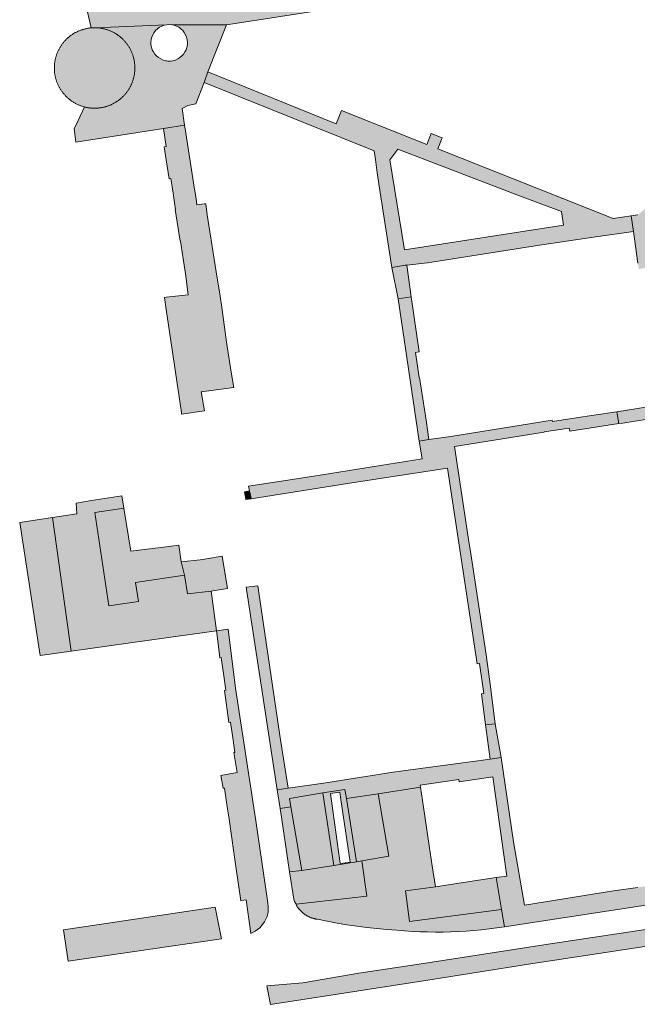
# Model space of a CAD drawing. Extents: x 97094 to 109644, y 463509 to 471969.
# Tile 208 of 256: x 102978 to 103070, y 468722 to 468869. Entities that reach past the tile are written whole.
import ezdxf

# ---------------------------------------------------------------- set-up
doc = ezdxf.new("R2010")
doc.units = 0
doc.layers.add('109 Onkruidbestrijding elementen', color=6, linetype='Continuous', lineweight=20, true_color=0xff00ff)

msp = doc.modelspace()

# ---------------------------------------------------------------- hatches: boundary and pattern name
at = {"layer": '109 Onkruidbestrijding elementen', "true_color": 0xff00ff}
for points in [[(103075.07, 468870.66), (103078.53, 468846.41), (103070.28, 468839.82), (103069.28, 468839.67), (103069.62, 468837.36), (103070.29, 468832.62), (103070.42, 468831.74), (103073.53, 468832.25), (103077.09, 468832.73), (103076.94, 468833.73), (103073.39, 468832.99), (103073.15, 468834.48), (103081.58, 468845.74), (103098.25, 468842.82), (103099.13, 468836.61), (103090.7, 468835.55), (103090.83, 468834.68), (103096.25, 468835.46), (103098.85, 468835.84), (103099.2, 468835.91), (103100.58, 468836.19), (103099.72, 468840.89), (103117.82, 468843.34), (103121.68, 468843.86), (103127.44, 468844.64), (103127.05, 468847.26), (103106.43, 468844.26), (103106.01, 468847.1), (103105.09, 468853.64), (103103.7, 468853.44), (103103.44, 468853.4), (103104.73, 468843.98), (103081.28, 468848.08), (103081.02, 468850.32), (103080.7, 468852.53), (103079.72, 468858.96), (103079.42, 468861.05), (103079.1, 468863.23), (103078.38, 468869.6), (103078.06, 468871.84), (103077.74, 468874.07), (103075.63, 468887.35), (103072.41, 468886.42), (103069.64, 468885.97), (103069.98, 468883.73), (103072.72, 468884.16), (103073.11, 468884.22), (103073.24, 468883.28), (103074.39, 468875.41), (103074.83, 468872.34), (103075.07, 468870.66)], [(103031.22, 468876.69), (103031.1, 468877.64), (103043.92, 468879.56), (103069.98, 468883.73), (103069.64, 468885.97), (103067.09, 468885.55), (103046.06, 468882.31), (103029.2, 468879.68), (103026.04, 468879.19), (103026.62, 468875.17), (103026.48, 468875.15), (103026.66, 468874.18), (103023.88, 468873.79), (103002.82, 468870.75), (103002.07, 468875.15), (103000, 468874.82), (102987.61, 468872.88), (102988.07, 468870.91), (102988.82, 468867.69), (102988.95, 468867.7), (102989.09, 468867.71), (102989.22, 468867.71), (102989.35, 468867.71), (103000.03, 468868.16), (103000.06, 468868.16), (103000.44, 468868.19), (103000.82, 468868.16), (103001.01, 468868.12), (103008.99, 468868.13), (103031.84, 468871.66), (103031.65, 468873.18), (103031.22, 468876.69)], [(102986.86, 468853.89), (102986.27, 468852.64), (102986.52, 468850.67), (102999.59, 468852.68), (103002.74, 468853.18), (103002.38, 468855.69), (103003.22, 468856.12), (103004.4, 468856.36), (103005.65, 468859.55), (103006.23, 468861.12), (103008.99, 468868.13), (103001.01, 468868.12), (103001.19, 468868.08), (103001.55, 468867.95), (103001.89, 468867.78), (103002.2, 468867.55), (103002.47, 468867.29), (103002.7, 468866.99), (103002.89, 468866.66), (103003.04, 468866.3), (103003.13, 468865.93), (103003.17, 468865.56), (103003.16, 468865.18), (103003.09, 468864.8), (103002.97, 468864.44), (103002.8, 468864.1), (103002.59, 468863.78), (103002.34, 468863.5), (103002.05, 468863.25), (103001.72, 468863.05), (103001.38, 468862.9), (103001.01, 468862.79), (103000.63, 468862.74), (103000.25, 468862.74), (103000.03, 468862.78), (102999.9, 468862.79), (102999.53, 468862.9), (102999.18, 468863.05), (102998.85, 468863.26), (102998.56, 468863.5), (102998.3, 468863.78), (102998.09, 468864.1), (102997.92, 468864.44), (102997.8, 468864.8), (102997.73, 468865.18), (102997.72, 468865.56), (102997.76, 468865.94), (102997.85, 468866.31), (102997.99, 468866.66), (102998.19, 468866.99), (102998.42, 468867.29), (102998.7, 468867.56), (102999.01, 468867.78), (102999.35, 468867.96), (102999.72, 468868.09), (103000.03, 468868.16), (102989.35, 468867.71), (102989.45, 468867.71), (102989.55, 468867.71), (102989.65, 468867.7), (102989.75, 468867.7), (102989.84, 468867.69), (102989.94, 468867.68), (102990.04, 468867.67), (102990.14, 468867.66), (102990.24, 468867.64), (102990.34, 468867.63), (102990.43, 468867.61), (102990.53, 468867.59), (102990.63, 468867.57), (102990.72, 468867.55), (102990.82, 468867.53), (102990.91, 468867.5), (102991.01, 468867.47), (102991.1, 468867.45), (102991.2, 468867.42), (102991.29, 468867.38), (102991.39, 468867.35), (102991.48, 468867.32), (102991.57, 468867.28), (102991.66, 468867.24), (102991.75, 468867.2), (102991.84, 468867.16), (102991.93, 468867.12), (102992.02, 468867.08), (102992.11, 468867.03), (102992.2, 468866.99), (102992.28, 468866.94), (102992.37, 468866.89), (102992.45, 468866.84), (102992.54, 468866.79), (102992.62, 468866.73), (102992.7, 468866.68), (102992.78, 468866.62), (102992.86, 468866.56), (102992.94, 468866.51), (102993.02, 468866.45), (102993.1, 468866.38), (102993.18, 468866.32), (102993.25, 468866.26), (102993.33, 468866.19), (102993.4, 468866.13), (102993.47, 468866.06), (102993.54, 468865.99), (102993.61, 468865.92), (102993.68, 468865.85), (102993.75, 468865.78), (102993.82, 468865.7), (102993.88, 468865.63), (102993.94, 468865.55), (102994.01, 468865.48), (102994.07, 468865.4), (102994.13, 468865.32), (102994.19, 468865.24), (102994.25, 468865.16), (102994.3, 468865.08), (102994.36, 468865), (102994.41, 468864.91), (102994.46, 468864.83), (102994.51, 468864.74), (102994.56, 468864.66), (102994.61, 468864.57), (102994.66, 468864.48), (102994.7, 468864.4), (102994.74, 468864.31), (102994.79, 468864.22), (102994.83, 468864.13), (102994.87, 468864.04), (102994.9, 468863.95), (102994.94, 468863.85), (102994.97, 468863.76), (102995.01, 468863.67), (102995.04, 468863.57), (102995.07, 468863.48), (102995.1, 468863.39), (102995.12, 468863.29), (102995.15, 468863.19), (102995.17, 468863.1), (102995.19, 468863), (102995.21, 468862.91), (102995.23, 468862.81), (102995.25, 468862.71), (102995.27, 468862.61), (102995.28, 468862.52), (102995.29, 468862.42), (102995.3, 468862.32), (102995.31, 468862.22), (102995.32, 468862.12), (102995.33, 468862.02), (102995.33, 468861.92), (102995.33, 468861.83), (102995.33, 468861.73), (102995.33, 468861.63), (102995.33, 468861.53), (102995.33, 468861.43), (102995.32, 468861.33), (102995.32, 468861.23), (102995.31, 468861.13), (102995.3, 468861.04), (102995.28, 468860.94), (102995.27, 468860.84), (102995.26, 468860.74), (102995.24, 468860.64), (102995.22, 468860.55), (102995.2, 468860.45), (102995.18, 468860.35), (102995.16, 468860.26), (102995.13, 468860.16), (102995.1, 468860.07), (102995.08, 468859.97), (102995.05, 468859.88), (102995.02, 468859.78), (102994.98, 468859.69), (102994.95, 468859.6), (102994.91, 468859.51), (102994.88, 468859.41), (102994.84, 468859.32), (102994.8, 468859.23), (102994.76, 468859.14), (102994.71, 468859.05), (102994.67, 468858.97), (102994.62, 468858.88), (102994.57, 468858.79), (102994.53, 468858.7), (102994.48, 468858.62), (102994.42, 468858.54), (102994.37, 468858.45), (102994.32, 468858.37), (102994.26, 468858.29), (102994.2, 468858.21), (102994.14, 468858.13), (102994.08, 468858.05), (102994.02, 468857.97), (102993.96, 468857.89), (102993.9, 468857.82), (102993.83, 468857.74), (102993.77, 468857.67), (102993.7, 468857.6), (102993.63, 468857.53), (102993.56, 468857.46), (102993.49, 468857.39), (102993.42, 468857.32), (102993.35, 468857.25), (102993.27, 468857.19), (102993.2, 468857.12), (102993.12, 468857.06), (102993.04, 468857), (102992.97, 468856.94), (102992.89, 468856.88), (102992.81, 468856.82), (102992.72, 468856.76), (102992.64, 468856.71), (102992.56, 468856.65), (102992.48, 468856.6), (102992.39, 468856.55), (102992.31, 468856.5), (102992.22, 468856.45), (102992.13, 468856.41), (102992.04, 468856.36), (102991.96, 468856.32), (102991.87, 468856.27), (102991.78, 468856.23), (102991.69, 468856.19), (102991.59, 468856.16), (102991.5, 468856.12), (102991.41, 468856.08), (102991.32, 468856.05), (102991.22, 468856.02), (102991.13, 468855.99), (102991.03, 468855.96), (102990.94, 468855.93), (102990.84, 468855.91), (102990.75, 468855.88), (102990.65, 468855.86), (102990.56, 468855.84), (102990.46, 468855.82), (102990.36, 468855.8), (102990.26, 468855.79), (102990.17, 468855.77), (102990.07, 468855.76), (102989.97, 468855.75), (102989.87, 468855.74), (102989.77, 468855.73), (102989.67, 468855.72), (102989.58, 468855.72), (102989.48, 468855.72), (102989.38, 468855.71), (102989.28, 468855.71), (102989.18, 468855.72), (102989.08, 468855.72), (102988.98, 468855.72), (102988.88, 468855.73), (102988.78, 468855.74), (102988.69, 468855.75), (102988.59, 468855.76), (102988.49, 468855.77), (102988.39, 468855.79), (102988.29, 468855.8), (102988.2, 468855.82), (102988.1, 468855.84), (102988, 468855.86), (102987.91, 468855.89), (102987.81, 468855.91), (102986.86, 468853.89)], [(102986.79, 468856.28), (102986.88, 468856.24), (102986.98, 468856.19), (102987.09, 468856.15), (102987.19, 468856.11), (102987.29, 468856.07), (102987.39, 468856.04), (102987.5, 468856), (102987.6, 468855.97), (102987.71, 468855.94), (102987.81, 468855.91), (102987.91, 468855.89), (102988, 468855.86), (102988.1, 468855.84), (102988.2, 468855.82), (102988.29, 468855.8), (102988.39, 468855.79), (102988.49, 468855.77), (102988.59, 468855.76), (102988.69, 468855.75), (102988.78, 468855.74), (102988.88, 468855.73), (102988.98, 468855.72), (102989.08, 468855.72), (102989.18, 468855.72), (102989.28, 468855.71), (102989.38, 468855.71), (102989.48, 468855.72), (102989.58, 468855.72), (102989.67, 468855.72), (102989.77, 468855.73), (102989.87, 468855.74), (102989.97, 468855.75), (102990.07, 468855.76), (102990.17, 468855.77), (102990.26, 468855.79), (102990.36, 468855.8), (102990.46, 468855.82), (102990.56, 468855.84), (102990.65, 468855.86), (102990.75, 468855.88), (102990.84, 468855.91), (102990.94, 468855.93), (102991.03, 468855.96), (102991.13, 468855.99), (102991.22, 468856.02), (102991.32, 468856.05), (102991.41, 468856.08), (102991.5, 468856.12), (102991.59, 468856.16), (102991.69, 468856.19), (102991.78, 468856.23), (102991.87, 468856.27), (102991.96, 468856.32), (102992.04, 468856.36), (102992.13, 468856.41), (102992.22, 468856.45), (102992.31, 468856.5), (102992.39, 468856.55), (102992.48, 468856.6), (102992.56, 468856.65), (102992.64, 468856.71), (102992.72, 468856.76), (102992.81, 468856.82), (102992.89, 468856.88), (102992.97, 468856.94), (102993.04, 468857), (102993.12, 468857.06), (102993.2, 468857.12), (102993.27, 468857.19), (102993.35, 468857.25), (102993.42, 468857.32), (102993.49, 468857.39), (102993.56, 468857.46), (102993.63, 468857.53), (102993.7, 468857.6), (102993.77, 468857.67), (102993.83, 468857.74), (102993.9, 468857.82), (102993.96, 468857.89), (102994.02, 468857.97), (102994.08, 468858.05), (102994.14, 468858.13), (102994.2, 468858.21), (102994.26, 468858.29), (102994.32, 468858.37), (102994.37, 468858.45), (102994.42, 468858.54), (102994.48, 468858.62), (102994.53, 468858.7), (102994.57, 468858.79), (102994.62, 468858.88), (102994.67, 468858.97), (102994.71, 468859.05), (102994.76, 468859.14), (102994.8, 468859.23), (102994.84, 468859.32), (102994.88, 468859.41), (102994.91, 468859.51), (102994.95, 468859.6), (102994.98, 468859.69), (102995.02, 468859.78), (102995.05, 468859.88), (102995.08, 468859.97), (102995.1, 468860.07), (102995.13, 468860.16), (102995.16, 468860.26), (102995.18, 468860.35), (102995.2, 468860.45), (102995.22, 468860.55), (102995.24, 468860.64), (102995.26, 468860.74), (102995.27, 468860.84), (102995.28, 468860.94), (102995.3, 468861.04), (102995.31, 468861.13), (102995.32, 468861.23), (102995.32, 468861.33), (102995.33, 468861.43), (102995.33, 468861.53), (102995.33, 468861.63), (102995.33, 468861.73), (102995.33, 468861.83), (102995.33, 468861.92), (102995.33, 468862.02), (102995.32, 468862.12), (102995.31, 468862.22), (102995.3, 468862.32), (102995.29, 468862.42), (102995.28, 468862.52), (102995.27, 468862.61), (102995.25, 468862.71), (102995.23, 468862.81), (102995.21, 468862.91), (102995.19, 468863), (102995.17, 468863.1), (102995.15, 468863.19), (102995.12, 468863.29), (102995.1, 468863.39), (102995.07, 468863.48), (102995.04, 468863.57), (102995.01, 468863.67), (102994.97, 468863.76), (102994.94, 468863.85), (102994.9, 468863.95), (102994.87, 468864.04), (102994.83, 468864.13), (102994.79, 468864.22), (102994.74, 468864.31), (102994.7, 468864.4), (102994.66, 468864.48), (102994.61, 468864.57), (102994.56, 468864.66), (102994.51, 468864.74), (102994.46, 468864.83), (102994.41, 468864.91), (102994.36, 468865), (102994.3, 468865.08), (102994.25, 468865.16), (102994.19, 468865.24), (102994.13, 468865.32), (102994.07, 468865.4), (102994.01, 468865.48), (102993.94, 468865.55), (102993.88, 468865.63), (102993.82, 468865.7), (102993.75, 468865.78), (102993.68, 468865.85), (102993.61, 468865.92), (102993.54, 468865.99), (102993.47, 468866.06), (102993.4, 468866.13), (102993.33, 468866.19), (102993.25, 468866.26), (102993.18, 468866.32), (102993.1, 468866.38), (102993.02, 468866.45), (102992.94, 468866.51), (102992.86, 468866.56), (102992.78, 468866.62), (102992.7, 468866.68), (102992.62, 468866.73), (102992.54, 468866.79), (102992.45, 468866.84), (102992.37, 468866.89), (102992.28, 468866.94), (102992.2, 468866.99), (102992.11, 468867.03), (102992.02, 468867.08), (102991.93, 468867.12), (102991.84, 468867.16), (102991.75, 468867.2), (102991.66, 468867.24), (102991.57, 468867.28), (102991.48, 468867.32), (102991.39, 468867.35), (102991.29, 468867.38), (102991.2, 468867.42), (102991.1, 468867.45), (102991.01, 468867.47), (102990.91, 468867.5), (102990.82, 468867.53), (102990.72, 468867.55), (102990.63, 468867.57), (102990.53, 468867.59), (102990.43, 468867.61), (102990.34, 468867.63), (102990.24, 468867.64), (102990.14, 468867.66), (102990.04, 468867.67), (102989.94, 468867.68), (102989.84, 468867.69), (102989.75, 468867.7), (102989.65, 468867.7), (102989.55, 468867.71), (102989.45, 468867.71), (102989.35, 468867.71), (102989.22, 468867.71), (102989.09, 468867.71), (102988.95, 468867.7), (102988.82, 468867.69), (102988.72, 468867.68), (102988.62, 468867.67), (102988.52, 468867.66), (102988.43, 468867.64), (102988.33, 468867.63), (102988.23, 468867.61), (102988.13, 468867.59), (102988.03, 468867.57), (102987.94, 468867.55), (102987.84, 468867.52), (102987.74, 468867.5), (102987.65, 468867.47), (102987.55, 468867.44), (102987.46, 468867.41), (102987.36, 468867.38), (102987.27, 468867.35), (102987.18, 468867.31), (102987.08, 468867.27), (102986.99, 468867.24), (102986.9, 468867.2), (102986.81, 468867.16), (102986.72, 468867.11), (102986.63, 468867.07), (102986.54, 468867.02), (102986.45, 468866.98), (102986.37, 468866.93), (102986.28, 468866.88), (102986.2, 468866.83), (102986.11, 468866.77), (102986.03, 468866.72), (102985.95, 468866.66), (102985.86, 468866.61), (102985.78, 468866.55), (102985.7, 468866.49), (102985.62, 468866.43), (102985.55, 468866.37), (102985.47, 468866.3), (102985.39, 468866.24), (102985.32, 468866.17), (102985.25, 468866.1), (102985.17, 468866.04), (102985.1, 468865.97), (102985.03, 468865.89), (102984.96, 468865.82), (102984.9, 468865.75), (102984.83, 468865.68), (102984.76, 468865.6), (102984.7, 468865.52), (102984.64, 468865.45), (102984.58, 468865.37), (102984.52, 468865.29), (102984.46, 468865.21), (102984.4, 468865.13), (102984.34, 468865.04), (102984.29, 468864.96), (102984.24, 468864.88), (102984.18, 468864.79), (102984.13, 468864.71), (102984.09, 468864.62), (102984.04, 468864.53), (102983.99, 468864.44), (102983.95, 468864.35), (102983.9, 468864.26), (102983.86, 468864.17), (102983.82, 468864.08), (102983.78, 468863.99), (102983.75, 468863.9), (102983.71, 468863.8), (102983.68, 468863.71), (102983.65, 468863.62), (102983.61, 468863.52), (102983.59, 468863.43), (102983.56, 468863.33), (102983.53, 468863.24), (102983.51, 468863.14), (102983.48, 468863.04), (102983.46, 468862.94), (102983.44, 468862.85), (102983.43, 468862.75), (102983.41, 468862.65), (102983.39, 468862.55), (102983.38, 468862.45), (102983.37, 468862.35), (102983.36, 468862.26), (102983.35, 468862.16), (102983.34, 468862.06), (102983.34, 468861.96), (102983.34, 468861.86), (102983.34, 468861.76), (102983.34, 468861.66), (102983.34, 468861.56), (102983.34, 468861.46), (102983.35, 468861.36), (102983.35, 468861.26), (102983.36, 468861.16), (102983.37, 468861.06), (102983.38, 468860.96), (102983.4, 468860.86), (102983.41, 468860.77), (102983.43, 468860.67), (102983.44, 468860.57), (102983.46, 468860.47), (102983.51, 468860.28), (102983.53, 468860.18), (102983.56, 468860.08), (102983.59, 468859.99), (102983.62, 468859.89), (102983.65, 468859.79), (102983.68, 468859.7), (102983.72, 468859.6), (102983.75, 468859.51), (102983.79, 468859.42), (102983.83, 468859.32), (102983.87, 468859.23), (102983.91, 468859.14), (102983.96, 468859.05), (102984, 468858.96), (102984.05, 468858.87), (102984.1, 468858.78), (102984.15, 468858.69), (102984.2, 468858.61), (102984.25, 468858.52), (102984.31, 468858.44), (102984.36, 468858.35), (102984.42, 468858.27), (102984.48, 468858.19), (102984.54, 468858.11), (102984.6, 468858.03), (102984.66, 468857.95), (102984.73, 468857.87), (102984.79, 468857.79), (102984.86, 468857.72), (102984.93, 468857.64), (102985, 468857.57), (102985.07, 468857.5), (102985.14, 468857.43), (102985.21, 468857.36), (102985.28, 468857.29), (102985.36, 468857.22), (102985.43, 468857.15), (102985.51, 468857.09), (102985.59, 468857.03), (102985.67, 468856.96), (102985.75, 468856.9), (102985.83, 468856.84), (102985.91, 468856.78), (102986, 468856.73), (102986.08, 468856.67), (102986.17, 468856.62), (102986.25, 468856.57), (102986.34, 468856.51), (102986.43, 468856.47), (102986.51, 468856.42), (102986.6, 468856.37), (102986.69, 468856.33), (102986.79, 468856.28)], [(103002.29, 468810.11), (103005.7, 468810.64), (103005.2, 468813.45), (103010.09, 468814.1), (103009.74, 468816.1), (103009.34, 468818.62), (103008.99, 468820.87), (103008.36, 468825.66), (103007.98, 468828.07), (103007.62, 468830.38), (103006.85, 468835.09), (103006.5, 468837.3), (103006.1, 468839.81), (103005.89, 468841.46), (103005.69, 468841.47), (103004.59, 468841.34), (103004.45, 468842.19), (103004.18, 468843.93), (103002.82, 468852.63), (103002.74, 468853.18), (102999.59, 468852.68), (103000, 468850.02), (102999.7, 468849.98), (103000, 468848.02), (103000.44, 468845.21), (103000.7, 468845.25), (103001.03, 468843.04), (103001.4, 468840.63), (103001.32, 468840.61), (103002.07, 468835.9), (103002.14, 468835.91), (103002.5, 468833.6), (103002.89, 468831.03), (103003.29, 468827.9), (103000, 468827.54), (102999.73, 468827.52), (103000, 468825.7), (103002.26, 468810.36), (103002.29, 468810.11)], [(103033.63, 468831.99), (103034.56, 468827.29), (103036.51, 468827.63), (103035.88, 468832.34), (103035.6, 468832.31), (103033.63, 468831.99)], [(103037.74, 468815.57), (103037.72, 468815.57), (103037.16, 468819.33), (103037.72, 468819.41), (103036.51, 468827.63), (103034.56, 468827.29), (103037.7, 468806.12), (103039.14, 468806.35), (103038.74, 468809.22), (103037.74, 468815.57)], [(103068.03, 468808.79), (103073.58, 468809.66), (103073.33, 468811.44), (103067.14, 468810.48), (103067.44, 468808.71), (103068.03, 468808.79)], [(103037.7, 468806.12), (103038.12, 468803.44), (103021.99, 468800.9), (103012.28, 468799.37), (103012.39, 468798.69), (103012.65, 468797.56), (103012.66, 468797.52), (103027.01, 468799.78), (103041.93, 468802.07), (103046.32, 468772.9), (103046.7, 468772.95), (103047.32, 468768.49), (103046.99, 468768.44), (103047.56, 468763.8), (103049.04, 468763.98), (103048.24, 468770.3), (103047.67, 468774.26), (103045.69, 468787.35), (103045.3, 468789.94), (103045.17, 468790.78), (103042.97, 468805.32), (103056.32, 468807.46), (103056.31, 468807.49), (103060.07, 468808.05), (103060.13, 468807.61), (103067.44, 468808.71), (103067.14, 468810.48), (103063.71, 468809.98), (103061.09, 468809.57), (103057.55, 468809.03), (103057.52, 468809.21), (103042.41, 468806.8), (103039.14, 468806.35), (103037.7, 468806.12)], [(103002.74, 468786.11), (102995.44, 468785.02), (102995.88, 468782.22), (102991.43, 468781.57), (102989.35, 468795.46), (102993.7, 468796.1), (102993.4, 468797.95), (102988.88, 468797.26), (102986.57, 468796.88), (102986.68, 468795.25), (102983.06, 468794.71), (102985.85, 468774.79), (103000, 468776.77), (103007.5, 468777.82), (103006.68, 468783.74), (103003.17, 468783.36), (103002.74, 468786.11)], [(103012.39, 468798.69), (103011.67, 468798.57), (103011.85, 468797.44), (103011.85, 468797.42), (103012.66, 468797.52), (103012.65, 468797.56), (103012.39, 468798.69)], [(103002.24, 468788.12), (103001.88, 468790.6), (103000, 468790.37), (102994.71, 468789.72), (102993.7, 468796.1), (102989.35, 468795.46), (102991.43, 468781.57), (102995.88, 468782.22), (102995.44, 468785.02), (103002.74, 468786.11), (103002.24, 468788.12)], [(102985.85, 468774.79), (102983.06, 468794.71), (102978.17, 468793.99), (102981.2, 468774.14), (102985.85, 468774.79)], [(103005.75, 468788.53), (103005.04, 468788.43), (103002.24, 468788.12), (103002.74, 468786.11), (103003.17, 468783.36), (103006.68, 468783.74), (103009.12, 468784.14), (103008.35, 468788.95), (103006.01, 468788.58), (103005.75, 468788.53)], [(103016.55, 468754.16), (103018.2, 468754.4), (103016.92, 468762.23), (103013.65, 468784.53), (103011.94, 468784.32), (103014.13, 468769.71), (103016.55, 468754.16)], [(103009.92, 468761.88), (103010.24, 468759.72), (103010.07, 468759.7), (103010.59, 468756.72), (103008.12, 468756.27), (103008.47, 468754.36), (103008.67, 468754.39), (103009.04, 468751.95), (103009.37, 468749.77), (103010.06, 468744.78), (103010.42, 468742.36), (103010.73, 468740.31), (103011.11, 468737.59), (103011.59, 468737.67), (103011.92, 468737.73), (103012.59, 468732.71), (103013.26, 468733.08), (103013.96, 468733.57), (103014.65, 468734.47), (103015.04, 468735.27), (103015.19, 468735.95), (103015.19, 468736.7), (103015.15, 468737.28), (103013.37, 468749.53), (103010.32, 468769.28), (103009.24, 468778.08), (103007.5, 468777.82), (103007.69, 468776.32), (103008.01, 468773.83), (103008.17, 468773.85), (103008.53, 468771.47), (103008.91, 468768.98), (103008.7, 468768.95), (103009.35, 468764.16), (103009.57, 468764.2), (103009.92, 468761.88)], [(103048.26, 468758.7), (103049.9, 468758.94), (103049.04, 468763.98), (103047.56, 468763.8), (103047.9, 468761.66), (103048.26, 468758.7)], [(103049.9, 468758.94), (103048.26, 468758.7), (103045.32, 468758.3), (103041.2, 468757.75), (103033.8, 468756.76), (103023.81, 468755.19), (103018.2, 468754.4), (103016.55, 468754.16), (103016.98, 468751.37), (103018.57, 468751.61), (103018.36, 468752.86), (103023.35, 468753.67), (103026.63, 468754.2), (103026.85, 468752.85), (103031.57, 468753.56), (103037.88, 468754.51), (103037.83, 468754.82), (103043.61, 468755.69), (103043.66, 468755.34), (103048.66, 468756.06), (103050.78, 468741.29), (103049.18, 468741.06), (103049.97, 468736.3), (103050.39, 468733.73), (103075.97, 468737.62), (103083.7, 468738.53), (103083.48, 468740.17), (103081.86, 468741.32), (103078.32, 468740.8), (103070.28, 468739.59), (103066.66, 468739.09), (103053.37, 468736.96), (103051.75, 468746.41), (103049.9, 468758.94)], [(103018.57, 468751.61), (103020.19, 468742.11), (103024.99, 468742.85), (103023.55, 468752.36), (103023.35, 468753.67), (103018.36, 468752.86), (103018.57, 468751.61)], [(103029.15, 468743.57), (103029.91, 468738.27), (103019.39, 468737.08), (103019.43, 468736.89), (103019.46, 468736.83), (103019.5, 468736.76), (103019.54, 468736.7), (103019.58, 468736.64), (103019.62, 468736.58), (103019.67, 468736.53), (103019.71, 468736.47), (103019.76, 468736.41), (103019.8, 468736.35), (103019.85, 468736.3), (103019.9, 468736.24), (103019.95, 468736.19), (103020, 468736.14), (103020.05, 468736.09), (103020.1, 468736.03), (103020.15, 468735.98), (103020.2, 468735.93), (103020.26, 468735.89), (103020.31, 468735.84), (103020.37, 468735.79), (103020.42, 468735.75), (103020.48, 468735.7), (103020.54, 468735.66), (103020.6, 468735.61), (103020.65, 468735.57), (103020.71, 468735.53), (103020.78, 468735.49), (103020.84, 468735.45), (103020.9, 468735.41), (103020.96, 468735.38), (103021.02, 468735.34), (103021.09, 468735.31), (103021.15, 468735.27), (103021.22, 468735.24), (103021.28, 468735.21), (103021.35, 468735.18), (103021.41, 468735.15), (103021.48, 468735.12), (103021.55, 468735.09), (103021.62, 468735.07), (103021.69, 468735.04), (103021.75, 468735.02), (103021.82, 468735), (103021.89, 468734.98), (103021.96, 468734.96), (103022.03, 468734.94), (103022.1, 468734.92), (103022.17, 468734.9), (103022.24, 468734.89), (103022.32, 468734.87), (103022.39, 468734.86), (103022.46, 468734.85), (103022.53, 468734.84), (103024, 468734.54), (103025.47, 468734.27), (103026.94, 468734.02), (103028.43, 468733.8), (103029.91, 468733.61), (103031.4, 468733.45), (103032.89, 468733.31), (103034.38, 468733.21), (103035.53, 468733.11), (103036.67, 468733.03), (103037.82, 468732.98), (103038.96, 468732.95), (103040.11, 468732.93), (103041.26, 468732.94), (103042.4, 468732.97), (103043.55, 468733.02), (103044.7, 468733.08), (103045.84, 468733.17), (103046.98, 468733.28), (103048.12, 468733.41), (103049.26, 468733.56), (103050.39, 468733.73), (103049.97, 468736.3), (103036.26, 468734.49), (103035.64, 468739.1), (103040.11, 468739.69), (103039.64, 468742.8), (103039.19, 468745.81), (103038.78, 468748.52), (103038.32, 468751.54), (103037.88, 468754.51), (103031.57, 468753.56), (103033.19, 468744.27), (103029.15, 468743.57)], [(103029.15, 468743.57), (103033.19, 468744.27), (103031.57, 468753.56), (103026.85, 468752.85), (103028.35, 468743.43), (103029.15, 468743.57)], [(103016.98, 468751.37), (103017.19, 468750.04), (103018.37, 468741.91), (103020.19, 468742.11), (103018.57, 468751.61), (103016.98, 468751.37)], [(103020.19, 468742.11), (103018.37, 468741.91), (103019, 468737.84), (103019.12, 468737.51), (103019.39, 468737.08), (103029.91, 468738.27), (103029.15, 468743.57), (103028.35, 468743.43), (103024.99, 468742.85), (103020.19, 468742.11)], [(103045.89, 468740.58), (103045.89, 468740.56), (103040.11, 468739.69), (103035.64, 468739.1), (103036.26, 468734.49), (103049.97, 468736.3), (103049.18, 468741.06), (103045.89, 468740.58)], [(103111.1, 468739.17), (103109.18, 468738.82), (103080.35, 468734.68), (103056.91, 468731.13), (103038.34, 468728.27), (103028.71, 468726.82), (103020.38, 468725.39), (103015, 468724.93), (103015.54, 468722.17), (103038.98, 468725.79), (103054, 468728.16), (103071.97, 468730.91), (103097.68, 468734.88), (103104.62, 468735.87), (103104.67, 468735.88), (103111.51, 468736.75), (103111.1, 468739.17)], [(103008.22, 468731.93), (103007.32, 468736.65), (103000, 468735.55), (102984.72, 468733.25), (102985.38, 468728.58), (103008.22, 468731.93)]]:
    msp.add_hatch(color=6, dxfattribs=at).paths.add_polyline_path(points)
h = msp.add_hatch(color=6, dxfattribs=at)
h.paths.add_polyline_path([(103040.46, 468849.65), (103041.1, 468851.3), (103039.46, 468851.94), (103038.82, 468850.3), (103026.1, 468855.36), (103025.33, 468853.4), (103006.23, 468861.12), (103005.65, 468859.55), (103030.99, 468849.37), (103031.2, 468848.05), (103031.46, 468846.09), (103031.87, 468843.14), (103033.63, 468831.99), (103035.6, 468832.31), (103035.88, 468832.34), (103038.95, 468832.68), (103055.62, 468835.3), (103064.02, 468836.57), (103069.62, 468837.36), (103069.28, 468839.67), (103066.62, 468839.26), (103040.46, 468849.65)])
h.paths.add_polyline_path([(103033.32, 468848.02), (103034.52, 468849.6), (103052.26, 468842.81), (103058.9, 468840.3), (103059.19, 468838.28), (103035.52, 468834.59), (103033.32, 468848.02)])
h = msp.add_hatch(color=6, dxfattribs=at)
h.paths.add_polyline_path([(103023.35, 468753.67), (103023.55, 468752.36), (103024.99, 468742.85), (103028.35, 468743.43), (103026.85, 468752.85), (103026.63, 468754.2), (103023.35, 468753.67)])
h.paths.add_polyline_path([(103026.01, 468752.72), (103027.41, 468743.37), (103025.91, 468743.17), (103024.63, 468752.51), (103024.46, 468753.57), (103025.88, 468753.79), (103026.01, 468752.72)])

# ---------------------------------------------------------------- linework, layer by layer
at = {"layer": '109 Onkruidbestrijding elementen', "color": 3, "true_color": 0x00ff00}
for points in [[(102988.07, 468870.91), (102988.82, 468867.69), (102988.95, 468867.7), (102989.09, 468867.71), (102989.22, 468867.71), (102989.35, 468867.71), (103000.03, 468868.16), (103000.06, 468868.16), (103000.44, 468868.19), (103000.82, 468868.16), (103001.01, 468868.12), (103008.99, 468868.13), (103031.84, 468871.66)], [(103070.28, 468839.82), (103069.28, 468839.67), (103069.62, 468837.36), (103070.29, 468832.62)], [(103070.28, 468739.59), (103066.66, 468739.09), (103053.37, 468736.96), (103051.75, 468746.41), (103049.9, 468758.94), (103049.9, 468758.94), (103048.26, 468758.7), (103045.32, 468758.3), (103041.2, 468757.75), (103033.8, 468756.76), (103023.81, 468755.19), (103018.2, 468754.4), (103016.55, 468754.16), (103016.98, 468751.37), (103018.57, 468751.61), (103018.36, 468752.86), (103023.35, 468753.67), (103026.63, 468754.2), (103026.85, 468752.85), (103031.57, 468753.56), (103037.88, 468754.51), (103037.83, 468754.82), (103043.61, 468755.69), (103043.66, 468755.34), (103048.66, 468756.06), (103050.78, 468741.29), (103049.18, 468741.06), (103049.97, 468736.3), (103050.39, 468733.73), (103075.97, 468737.62)]]:
    msp.add_lwpolyline(points, dxfattribs=at)
for points in [[(102986.86, 468853.89), (102986.27, 468852.64), (102986.52, 468850.67), (102999.59, 468852.68), (103002.74, 468853.18), (103002.38, 468855.69), (103003.22, 468856.12), (103004.4, 468856.36), (103005.65, 468859.55), (103006.23, 468861.12), (103008.99, 468868.13), (103001.01, 468868.12), (103001.19, 468868.08), (103001.55, 468867.95), (103001.89, 468867.78), (103002.2, 468867.55), (103002.47, 468867.29), (103002.7, 468866.99), (103002.89, 468866.66), (103003.04, 468866.3), (103003.13, 468865.93), (103003.17, 468865.56), (103003.16, 468865.18), (103003.09, 468864.8), (103002.97, 468864.44), (103002.8, 468864.1), (103002.59, 468863.78), (103002.34, 468863.5), (103002.05, 468863.25), (103001.72, 468863.05), (103001.38, 468862.9), (103001.01, 468862.79), (103000.63, 468862.74), (103000.25, 468862.74), (103000.03, 468862.78), (102999.9, 468862.79), (102999.53, 468862.9), (102999.18, 468863.05), (102998.85, 468863.26), (102998.56, 468863.5), (102998.3, 468863.78), (102998.09, 468864.1), (102997.92, 468864.44), (102997.8, 468864.8), (102997.73, 468865.18), (102997.72, 468865.56), (102997.76, 468865.94), (102997.85, 468866.31), (102997.99, 468866.66), (102998.19, 468866.99), (102998.42, 468867.29), (102998.7, 468867.56), (102999.01, 468867.78), (102999.35, 468867.96), (102999.72, 468868.09), (103000.03, 468868.16), (102989.35, 468867.71), (102989.45, 468867.71), (102989.55, 468867.71), (102989.65, 468867.7), (102989.75, 468867.7), (102989.84, 468867.69), (102989.94, 468867.68), (102990.04, 468867.67), (102990.14, 468867.66), (102990.24, 468867.64), (102990.34, 468867.63), (102990.43, 468867.61), (102990.53, 468867.59), (102990.63, 468867.57), (102990.72, 468867.55), (102990.82, 468867.53), (102990.91, 468867.5), (102991.01, 468867.47), (102991.1, 468867.45), (102991.2, 468867.42), (102991.29, 468867.38), (102991.39, 468867.35), (102991.48, 468867.32), (102991.57, 468867.28), (102991.66, 468867.24), (102991.75, 468867.2), (102991.84, 468867.16), (102991.93, 468867.12), (102992.02, 468867.08), (102992.11, 468867.03), (102992.2, 468866.99), (102992.28, 468866.94), (102992.37, 468866.89), (102992.45, 468866.84), (102992.54, 468866.79), (102992.62, 468866.73), (102992.7, 468866.68), (102992.78, 468866.62), (102992.86, 468866.56), (102992.94, 468866.51), (102993.02, 468866.45), (102993.1, 468866.38), (102993.18, 468866.32), (102993.25, 468866.26), (102993.33, 468866.19), (102993.4, 468866.13), (102993.47, 468866.06), (102993.54, 468865.99), (102993.61, 468865.92), (102993.68, 468865.85), (102993.75, 468865.78), (102993.82, 468865.7), (102993.88, 468865.63), (102993.94, 468865.55), (102994.01, 468865.48), (102994.07, 468865.4), (102994.13, 468865.32), (102994.19, 468865.24), (102994.25, 468865.16), (102994.3, 468865.08), (102994.36, 468865), (102994.41, 468864.91), (102994.46, 468864.83), (102994.51, 468864.74), (102994.56, 468864.66), (102994.61, 468864.57), (102994.66, 468864.48), (102994.7, 468864.4), (102994.74, 468864.31), (102994.79, 468864.22), (102994.83, 468864.13), (102994.87, 468864.04), (102994.9, 468863.95), (102994.94, 468863.85), (102994.97, 468863.76), (102995.01, 468863.67), (102995.04, 468863.57), (102995.07, 468863.48), (102995.1, 468863.39), (102995.12, 468863.29), (102995.15, 468863.19), (102995.17, 468863.1), (102995.19, 468863), (102995.21, 468862.91), (102995.23, 468862.81), (102995.25, 468862.71), (102995.27, 468862.61), (102995.28, 468862.52), (102995.29, 468862.42), (102995.3, 468862.32), (102995.31, 468862.22), (102995.32, 468862.12), (102995.33, 468862.02), (102995.33, 468861.92), (102995.33, 468861.83), (102995.33, 468861.73), (102995.33, 468861.63), (102995.33, 468861.53), (102995.33, 468861.43), (102995.32, 468861.33), (102995.32, 468861.23), (102995.31, 468861.13), (102995.3, 468861.04), (102995.28, 468860.94), (102995.27, 468860.84), (102995.26, 468860.74), (102995.24, 468860.64), (102995.22, 468860.55), (102995.2, 468860.45), (102995.18, 468860.35), (102995.16, 468860.26), (102995.13, 468860.16), (102995.1, 468860.07), (102995.08, 468859.97), (102995.05, 468859.88), (102995.02, 468859.78), (102994.98, 468859.69), (102994.95, 468859.6), (102994.91, 468859.51), (102994.88, 468859.41), (102994.84, 468859.32), (102994.8, 468859.23), (102994.76, 468859.14), (102994.71, 468859.05), (102994.67, 468858.97), (102994.62, 468858.88), (102994.57, 468858.79), (102994.53, 468858.7), (102994.48, 468858.62), (102994.42, 468858.54), (102994.37, 468858.45), (102994.32, 468858.37), (102994.26, 468858.29), (102994.2, 468858.21), (102994.14, 468858.13), (102994.08, 468858.05), (102994.02, 468857.97), (102993.96, 468857.89), (102993.9, 468857.82), (102993.83, 468857.74), (102993.77, 468857.67), (102993.7, 468857.6), (102993.63, 468857.53), (102993.56, 468857.46), (102993.49, 468857.39), (102993.42, 468857.32), (102993.35, 468857.25), (102993.27, 468857.19), (102993.2, 468857.12), (102993.12, 468857.06), (102993.04, 468857), (102992.97, 468856.94), (102992.89, 468856.88), (102992.81, 468856.82), (102992.72, 468856.76), (102992.64, 468856.71), (102992.56, 468856.65), (102992.48, 468856.6), (102992.39, 468856.55), (102992.31, 468856.5), (102992.22, 468856.45), (102992.13, 468856.41), (102992.04, 468856.36), (102991.96, 468856.32), (102991.87, 468856.27), (102991.78, 468856.23), (102991.69, 468856.19), (102991.59, 468856.16), (102991.5, 468856.12), (102991.41, 468856.08), (102991.32, 468856.05), (102991.22, 468856.02), (102991.13, 468855.99), (102991.03, 468855.96), (102990.94, 468855.93), (102990.84, 468855.91), (102990.75, 468855.88), (102990.65, 468855.86), (102990.56, 468855.84), (102990.46, 468855.82), (102990.36, 468855.8), (102990.26, 468855.79), (102990.17, 468855.77), (102990.07, 468855.76), (102989.97, 468855.75), (102989.87, 468855.74), (102989.77, 468855.73), (102989.67, 468855.72), (102989.58, 468855.72), (102989.48, 468855.72), (102989.38, 468855.71), (102989.28, 468855.71), (102989.18, 468855.72), (102989.08, 468855.72), (102988.98, 468855.72), (102988.88, 468855.73), (102988.78, 468855.74), (102988.69, 468855.75), (102988.59, 468855.76), (102988.49, 468855.77), (102988.39, 468855.79), (102988.29, 468855.8), (102988.2, 468855.82), (102988.1, 468855.84), (102988, 468855.86), (102987.91, 468855.89), (102987.81, 468855.91), (102986.86, 468853.89)], [(102986.79, 468856.28), (102986.88, 468856.24), (102986.98, 468856.19), (102987.09, 468856.15), (102987.19, 468856.11), (102987.29, 468856.07), (102987.39, 468856.04), (102987.5, 468856), (102987.6, 468855.97), (102987.71, 468855.94), (102987.81, 468855.91), (102987.91, 468855.89), (102988, 468855.86), (102988.1, 468855.84), (102988.2, 468855.82), (102988.29, 468855.8), (102988.39, 468855.79), (102988.49, 468855.77), (102988.59, 468855.76), (102988.69, 468855.75), (102988.78, 468855.74), (102988.88, 468855.73), (102988.98, 468855.72), (102989.08, 468855.72), (102989.18, 468855.72), (102989.28, 468855.71), (102989.38, 468855.71), (102989.48, 468855.72), (102989.58, 468855.72), (102989.67, 468855.72), (102989.77, 468855.73), (102989.87, 468855.74), (102989.97, 468855.75), (102990.07, 468855.76), (102990.17, 468855.77), (102990.26, 468855.79), (102990.36, 468855.8), (102990.46, 468855.82), (102990.56, 468855.84), (102990.65, 468855.86), (102990.75, 468855.88), (102990.84, 468855.91), (102990.94, 468855.93), (102991.03, 468855.96), (102991.13, 468855.99), (102991.22, 468856.02), (102991.32, 468856.05), (102991.41, 468856.08), (102991.5, 468856.12), (102991.59, 468856.16), (102991.69, 468856.19), (102991.78, 468856.23), (102991.87, 468856.27), (102991.96, 468856.32), (102992.04, 468856.36), (102992.13, 468856.41), (102992.22, 468856.45), (102992.31, 468856.5), (102992.39, 468856.55), (102992.48, 468856.6), (102992.56, 468856.65), (102992.64, 468856.71), (102992.72, 468856.76), (102992.81, 468856.82), (102992.89, 468856.88), (102992.97, 468856.94), (102993.04, 468857), (102993.12, 468857.06), (102993.2, 468857.12), (102993.27, 468857.19), (102993.35, 468857.25), (102993.42, 468857.32), (102993.49, 468857.39), (102993.56, 468857.46), (102993.63, 468857.53), (102993.7, 468857.6), (102993.77, 468857.67), (102993.83, 468857.74), (102993.9, 468857.82), (102993.96, 468857.89), (102994.02, 468857.97), (102994.08, 468858.05), (102994.14, 468858.13), (102994.2, 468858.21), (102994.26, 468858.29), (102994.32, 468858.37), (102994.37, 468858.45), (102994.42, 468858.54), (102994.48, 468858.62), (102994.53, 468858.7), (102994.57, 468858.79), (102994.62, 468858.88), (102994.67, 468858.97), (102994.71, 468859.05), (102994.76, 468859.14), (102994.8, 468859.23), (102994.84, 468859.32), (102994.88, 468859.41), (102994.91, 468859.51), (102994.95, 468859.6), (102994.98, 468859.69), (102995.02, 468859.78), (102995.05, 468859.88), (102995.08, 468859.97), (102995.1, 468860.07), (102995.13, 468860.16), (102995.16, 468860.26), (102995.18, 468860.35), (102995.2, 468860.45), (102995.22, 468860.55), (102995.24, 468860.64), (102995.26, 468860.74), (102995.27, 468860.84), (102995.28, 468860.94), (102995.3, 468861.04), (102995.31, 468861.13), (102995.32, 468861.23), (102995.32, 468861.33), (102995.33, 468861.43), (102995.33, 468861.53), (102995.33, 468861.63), (102995.33, 468861.73), (102995.33, 468861.83), (102995.33, 468861.92), (102995.33, 468862.02), (102995.32, 468862.12), (102995.31, 468862.22), (102995.3, 468862.32), (102995.29, 468862.42), (102995.28, 468862.52), (102995.27, 468862.61), (102995.25, 468862.71), (102995.23, 468862.81), (102995.21, 468862.91), (102995.19, 468863), (102995.17, 468863.1), (102995.15, 468863.19), (102995.12, 468863.29), (102995.1, 468863.39), (102995.07, 468863.48), (102995.04, 468863.57), (102995.01, 468863.67), (102994.97, 468863.76), (102994.94, 468863.85), (102994.9, 468863.95), (102994.87, 468864.04), (102994.83, 468864.13), (102994.79, 468864.22), (102994.74, 468864.31), (102994.7, 468864.4), (102994.66, 468864.48), (102994.61, 468864.57), (102994.56, 468864.66), (102994.51, 468864.74), (102994.46, 468864.83), (102994.41, 468864.91), (102994.36, 468865), (102994.3, 468865.08), (102994.25, 468865.16), (102994.19, 468865.24), (102994.13, 468865.32), (102994.07, 468865.4), (102994.01, 468865.48), (102993.94, 468865.55), (102993.88, 468865.63), (102993.82, 468865.7), (102993.75, 468865.78), (102993.68, 468865.85), (102993.61, 468865.92), (102993.54, 468865.99), (102993.47, 468866.06), (102993.4, 468866.13), (102993.33, 468866.19), (102993.25, 468866.26), (102993.18, 468866.32), (102993.1, 468866.38), (102993.02, 468866.45), (102992.94, 468866.51), (102992.86, 468866.56), (102992.78, 468866.62), (102992.7, 468866.68), (102992.62, 468866.73), (102992.54, 468866.79), (102992.45, 468866.84), (102992.37, 468866.89), (102992.28, 468866.94), (102992.2, 468866.99), (102992.11, 468867.03), (102992.02, 468867.08), (102991.93, 468867.12), (102991.84, 468867.16), (102991.75, 468867.2), (102991.66, 468867.24), (102991.57, 468867.28), (102991.48, 468867.32), (102991.39, 468867.35), (102991.29, 468867.38), (102991.2, 468867.42), (102991.1, 468867.45), (102991.01, 468867.47), (102990.91, 468867.5), (102990.82, 468867.53), (102990.72, 468867.55), (102990.63, 468867.57), (102990.53, 468867.59), (102990.43, 468867.61), (102990.34, 468867.63), (102990.24, 468867.64), (102990.14, 468867.66), (102990.04, 468867.67), (102989.94, 468867.68), (102989.84, 468867.69), (102989.75, 468867.7), (102989.65, 468867.7), (102989.55, 468867.71), (102989.45, 468867.71), (102989.35, 468867.71), (102989.22, 468867.71), (102989.09, 468867.71), (102988.95, 468867.7), (102988.82, 468867.69), (102988.72, 468867.68), (102988.62, 468867.67), (102988.52, 468867.66), (102988.43, 468867.64), (102988.33, 468867.63), (102988.23, 468867.61), (102988.13, 468867.59), (102988.03, 468867.57), (102987.94, 468867.55), (102987.84, 468867.52), (102987.74, 468867.5), (102987.65, 468867.47), (102987.55, 468867.44), (102987.46, 468867.41), (102987.36, 468867.38), (102987.27, 468867.35), (102987.18, 468867.31), (102987.08, 468867.27), (102986.99, 468867.24), (102986.9, 468867.2), (102986.81, 468867.16), (102986.72, 468867.11), (102986.63, 468867.07), (102986.54, 468867.02), (102986.45, 468866.98), (102986.37, 468866.93), (102986.28, 468866.88), (102986.2, 468866.83), (102986.11, 468866.77), (102986.03, 468866.72), (102985.95, 468866.66), (102985.86, 468866.61), (102985.78, 468866.55), (102985.7, 468866.49), (102985.62, 468866.43), (102985.55, 468866.37), (102985.47, 468866.3), (102985.39, 468866.24), (102985.32, 468866.17), (102985.25, 468866.1), (102985.17, 468866.04), (102985.1, 468865.97), (102985.03, 468865.89), (102984.96, 468865.82), (102984.9, 468865.75), (102984.83, 468865.68), (102984.76, 468865.6), (102984.7, 468865.52), (102984.64, 468865.45), (102984.58, 468865.37), (102984.52, 468865.29), (102984.46, 468865.21), (102984.4, 468865.13), (102984.34, 468865.04), (102984.29, 468864.96), (102984.24, 468864.88), (102984.18, 468864.79), (102984.13, 468864.71), (102984.09, 468864.62), (102984.04, 468864.53), (102983.99, 468864.44), (102983.95, 468864.35), (102983.9, 468864.26), (102983.86, 468864.17), (102983.82, 468864.08), (102983.78, 468863.99), (102983.75, 468863.9), (102983.71, 468863.8), (102983.68, 468863.71), (102983.65, 468863.62), (102983.61, 468863.52), (102983.59, 468863.43), (102983.56, 468863.33), (102983.53, 468863.24), (102983.51, 468863.14), (102983.48, 468863.04), (102983.46, 468862.94), (102983.44, 468862.85), (102983.43, 468862.75), (102983.41, 468862.65), (102983.39, 468862.55), (102983.38, 468862.45), (102983.37, 468862.35), (102983.36, 468862.26), (102983.35, 468862.16), (102983.34, 468862.06), (102983.34, 468861.96), (102983.34, 468861.86), (102983.34, 468861.76), (102983.34, 468861.66), (102983.34, 468861.56), (102983.34, 468861.46), (102983.35, 468861.36), (102983.35, 468861.26), (102983.36, 468861.16), (102983.37, 468861.06), (102983.38, 468860.96), (102983.4, 468860.86), (102983.41, 468860.77), (102983.43, 468860.67), (102983.44, 468860.57), (102983.46, 468860.47), (102983.51, 468860.28), (102983.53, 468860.18), (102983.56, 468860.08), (102983.59, 468859.99), (102983.62, 468859.89), (102983.65, 468859.79), (102983.68, 468859.7), (102983.72, 468859.6), (102983.75, 468859.51), (102983.79, 468859.42), (102983.83, 468859.32), (102983.87, 468859.23), (102983.91, 468859.14), (102983.96, 468859.05), (102984, 468858.96), (102984.05, 468858.87), (102984.1, 468858.78), (102984.15, 468858.69), (102984.2, 468858.61), (102984.25, 468858.52), (102984.31, 468858.44), (102984.36, 468858.35), (102984.42, 468858.27), (102984.48, 468858.19), (102984.54, 468858.11), (102984.6, 468858.03), (102984.66, 468857.95), (102984.73, 468857.87), (102984.79, 468857.79), (102984.86, 468857.72), (102984.93, 468857.64), (102985, 468857.57), (102985.07, 468857.5), (102985.14, 468857.43), (102985.21, 468857.36), (102985.28, 468857.29), (102985.36, 468857.22), (102985.43, 468857.15), (102985.51, 468857.09), (102985.59, 468857.03), (102985.67, 468856.96), (102985.75, 468856.9), (102985.83, 468856.84), (102985.91, 468856.78), (102986, 468856.73), (102986.08, 468856.67), (102986.17, 468856.62), (102986.25, 468856.57), (102986.34, 468856.51), (102986.43, 468856.47), (102986.51, 468856.42), (102986.6, 468856.37), (102986.69, 468856.33), (102986.79, 468856.28)], [(103040.46, 468849.65), (103041.1, 468851.3), (103039.46, 468851.94), (103038.82, 468850.3), (103026.1, 468855.36), (103025.33, 468853.4), (103006.23, 468861.12), (103005.65, 468859.55), (103030.99, 468849.37), (103031.2, 468848.05), (103031.46, 468846.09), (103031.87, 468843.14), (103033.63, 468831.99), (103035.6, 468832.31), (103035.88, 468832.34), (103038.95, 468832.68), (103055.62, 468835.3), (103064.02, 468836.57), (103069.62, 468837.36), (103069.28, 468839.67), (103066.62, 468839.26), (103040.46, 468849.65)], [(103002.29, 468810.11), (103005.7, 468810.64), (103005.2, 468813.45), (103010.09, 468814.1), (103009.74, 468816.1), (103009.34, 468818.62), (103008.99, 468820.87), (103008.36, 468825.66), (103007.98, 468828.07), (103007.62, 468830.38), (103006.85, 468835.09), (103006.5, 468837.3), (103006.1, 468839.81), (103005.89, 468841.46), (103005.69, 468841.47), (103004.59, 468841.34), (103004.45, 468842.19), (103004.18, 468843.93), (103002.82, 468852.63), (103002.74, 468853.18), (102999.59, 468852.68), (103000, 468850.02), (102999.7, 468849.98), (103000, 468848.02), (103000.44, 468845.21), (103000.7, 468845.25), (103001.03, 468843.04), (103001.4, 468840.63), (103001.32, 468840.61), (103002.07, 468835.9), (103002.14, 468835.91), (103002.5, 468833.6), (103002.89, 468831.03), (103003.29, 468827.9), (103000, 468827.54), (102999.73, 468827.52), (103000, 468825.7), (103002.26, 468810.36), (103002.29, 468810.11)], [(103033.32, 468848.02), (103034.52, 468849.6), (103052.26, 468842.81), (103058.9, 468840.3), (103059.19, 468838.28), (103035.52, 468834.59), (103033.32, 468848.02)], [(103033.63, 468831.99), (103034.56, 468827.29), (103036.51, 468827.63), (103035.88, 468832.34), (103035.6, 468832.31), (103033.63, 468831.99)], [(103037.74, 468815.57), (103037.72, 468815.57), (103037.16, 468819.33), (103037.72, 468819.41), (103036.51, 468827.63), (103034.56, 468827.29), (103037.7, 468806.12), (103039.14, 468806.35), (103038.74, 468809.22), (103037.74, 468815.57)], [(103068.03, 468808.79), (103073.58, 468809.66), (103073.33, 468811.44), (103067.14, 468810.48), (103067.44, 468808.71), (103068.03, 468808.79)], [(103037.7, 468806.12), (103038.12, 468803.44), (103021.99, 468800.9), (103012.28, 468799.37), (103012.39, 468798.69), (103012.65, 468797.56), (103012.66, 468797.52), (103027.01, 468799.78), (103041.93, 468802.07), (103046.32, 468772.9), (103046.7, 468772.95), (103047.32, 468768.49), (103046.99, 468768.44), (103047.56, 468763.8), (103049.04, 468763.98), (103048.24, 468770.3), (103047.67, 468774.26), (103045.69, 468787.35), (103045.3, 468789.94), (103045.17, 468790.78), (103042.97, 468805.32), (103056.32, 468807.46), (103056.31, 468807.49), (103060.07, 468808.05), (103060.13, 468807.61), (103067.44, 468808.71), (103067.14, 468810.48), (103063.71, 468809.98), (103061.09, 468809.57), (103057.55, 468809.03), (103057.52, 468809.21), (103042.41, 468806.8), (103039.14, 468806.35), (103037.7, 468806.12)], [(103002.74, 468786.11), (102995.44, 468785.02), (102995.88, 468782.22), (102991.43, 468781.57), (102989.35, 468795.46), (102993.7, 468796.1), (102993.4, 468797.95), (102988.88, 468797.26), (102986.57, 468796.88), (102986.68, 468795.25), (102983.06, 468794.71), (102985.85, 468774.79), (103000, 468776.77), (103007.5, 468777.82), (103006.68, 468783.74), (103003.17, 468783.36), (103002.74, 468786.11)], [(103012.39, 468798.69), (103011.67, 468798.57), (103011.85, 468797.44), (103011.85, 468797.42), (103012.66, 468797.52), (103012.65, 468797.56), (103012.39, 468798.69)], [(103002.24, 468788.12), (103001.88, 468790.6), (103000, 468790.37), (102994.71, 468789.72), (102993.7, 468796.1), (102989.35, 468795.46), (102991.43, 468781.57), (102995.88, 468782.22), (102995.44, 468785.02), (103002.74, 468786.11), (103002.24, 468788.12)], [(102985.85, 468774.79), (102983.06, 468794.71), (102978.17, 468793.99), (102981.2, 468774.14), (102985.85, 468774.79)], [(103005.75, 468788.53), (103005.04, 468788.43), (103002.24, 468788.12), (103002.74, 468786.11), (103003.17, 468783.36), (103006.68, 468783.74), (103009.12, 468784.14), (103008.35, 468788.95), (103006.01, 468788.58), (103005.75, 468788.53)], [(103016.55, 468754.16), (103018.2, 468754.4), (103016.92, 468762.23), (103013.65, 468784.53), (103011.94, 468784.32), (103014.13, 468769.71), (103016.55, 468754.16)], [(103009.92, 468761.88), (103010.24, 468759.72), (103010.07, 468759.7), (103010.59, 468756.72), (103008.12, 468756.27), (103008.47, 468754.36), (103008.67, 468754.39), (103009.04, 468751.95), (103009.37, 468749.77), (103010.06, 468744.78), (103010.42, 468742.36), (103010.73, 468740.31), (103011.11, 468737.59), (103011.59, 468737.67), (103011.92, 468737.73), (103012.59, 468732.71), (103013.26, 468733.08), (103013.96, 468733.57), (103014.65, 468734.47), (103015.04, 468735.27), (103015.19, 468735.95), (103015.19, 468736.7), (103015.15, 468737.28), (103013.37, 468749.53), (103010.32, 468769.28), (103009.24, 468778.08), (103007.5, 468777.82), (103007.69, 468776.32), (103008.01, 468773.83), (103008.17, 468773.85), (103008.53, 468771.47), (103008.91, 468768.98), (103008.7, 468768.95), (103009.35, 468764.16), (103009.57, 468764.2), (103009.92, 468761.88)], [(103048.26, 468758.7), (103049.9, 468758.94), (103049.04, 468763.98), (103047.56, 468763.8), (103047.9, 468761.66), (103048.26, 468758.7)], [(103018.57, 468751.61), (103020.19, 468742.11), (103024.99, 468742.85), (103023.55, 468752.36), (103023.35, 468753.67), (103018.36, 468752.86), (103018.57, 468751.61)], [(103029.15, 468743.57), (103029.91, 468738.27), (103019.39, 468737.08), (103019.43, 468736.89), (103019.46, 468736.83), (103019.5, 468736.76), (103019.54, 468736.7), (103019.58, 468736.64), (103019.62, 468736.58), (103019.67, 468736.53), (103019.71, 468736.47), (103019.76, 468736.41), (103019.8, 468736.35), (103019.85, 468736.3), (103019.9, 468736.24), (103019.95, 468736.19), (103020, 468736.14), (103020.05, 468736.09), (103020.1, 468736.03), (103020.15, 468735.98), (103020.2, 468735.93), (103020.26, 468735.89), (103020.31, 468735.84), (103020.37, 468735.79), (103020.42, 468735.75), (103020.48, 468735.7), (103020.54, 468735.66), (103020.6, 468735.61), (103020.65, 468735.57), (103020.71, 468735.53), (103020.78, 468735.49), (103020.84, 468735.45), (103020.9, 468735.41), (103020.96, 468735.38), (103021.02, 468735.34), (103021.09, 468735.31), (103021.15, 468735.27), (103021.22, 468735.24), (103021.28, 468735.21), (103021.35, 468735.18), (103021.41, 468735.15), (103021.48, 468735.12), (103021.55, 468735.09), (103021.62, 468735.07), (103021.69, 468735.04), (103021.75, 468735.02), (103021.82, 468735), (103021.89, 468734.98), (103021.96, 468734.96), (103022.03, 468734.94), (103022.1, 468734.92), (103022.17, 468734.9), (103022.24, 468734.89), (103022.32, 468734.87), (103022.39, 468734.86), (103022.46, 468734.85), (103022.53, 468734.84), (103024, 468734.54), (103025.47, 468734.27), (103026.94, 468734.02), (103028.43, 468733.8), (103029.91, 468733.61), (103031.4, 468733.45), (103032.89, 468733.31), (103034.38, 468733.21), (103035.53, 468733.11), (103036.67, 468733.03), (103037.82, 468732.98), (103038.96, 468732.95), (103040.11, 468732.93), (103041.26, 468732.94), (103042.4, 468732.97), (103043.55, 468733.02), (103044.7, 468733.08), (103045.84, 468733.17), (103046.98, 468733.28), (103048.12, 468733.41), (103049.26, 468733.56), (103050.39, 468733.73), (103049.97, 468736.3), (103036.26, 468734.49), (103035.64, 468739.1), (103040.11, 468739.69), (103039.64, 468742.8), (103039.19, 468745.81), (103038.78, 468748.52), (103038.32, 468751.54), (103037.88, 468754.51), (103031.57, 468753.56), (103033.19, 468744.27), (103029.15, 468743.57)], [(103023.35, 468753.67), (103023.55, 468752.36), (103024.99, 468742.85), (103028.35, 468743.43), (103026.85, 468752.85), (103026.63, 468754.2), (103023.35, 468753.67)], [(103026.01, 468752.72), (103027.41, 468743.37), (103025.91, 468743.17), (103024.63, 468752.51), (103024.46, 468753.57), (103025.88, 468753.79), (103026.01, 468752.72)], [(103029.15, 468743.57), (103033.19, 468744.27), (103031.57, 468753.56), (103026.85, 468752.85), (103028.35, 468743.43), (103029.15, 468743.57)], [(103016.98, 468751.37), (103017.19, 468750.04), (103018.37, 468741.91), (103020.19, 468742.11), (103018.57, 468751.61), (103016.98, 468751.37)], [(103020.19, 468742.11), (103018.37, 468741.91), (103019, 468737.84), (103019.12, 468737.51), (103019.39, 468737.08), (103029.91, 468738.27), (103029.15, 468743.57), (103028.35, 468743.43), (103024.99, 468742.85), (103020.19, 468742.11)], [(103045.89, 468740.58), (103045.89, 468740.56), (103040.11, 468739.69), (103035.64, 468739.1), (103036.26, 468734.49), (103049.97, 468736.3), (103049.18, 468741.06), (103045.89, 468740.58)], [(103111.1, 468739.17), (103109.18, 468738.82), (103080.35, 468734.68), (103056.91, 468731.13), (103038.34, 468728.27), (103028.71, 468726.82), (103020.38, 468725.39), (103015, 468724.93), (103015.54, 468722.17), (103038.98, 468725.79), (103054, 468728.16), (103071.97, 468730.91), (103097.68, 468734.88), (103104.62, 468735.87), (103104.67, 468735.88), (103111.51, 468736.75), (103111.1, 468739.17)], [(103008.22, 468731.93), (103007.32, 468736.65), (103000, 468735.55), (102984.72, 468733.25), (102985.38, 468728.58), (103008.22, 468731.93)]]:
    msp.add_lwpolyline(points, close=True, dxfattribs=at)

doc.saveas('drawing.dxf')
